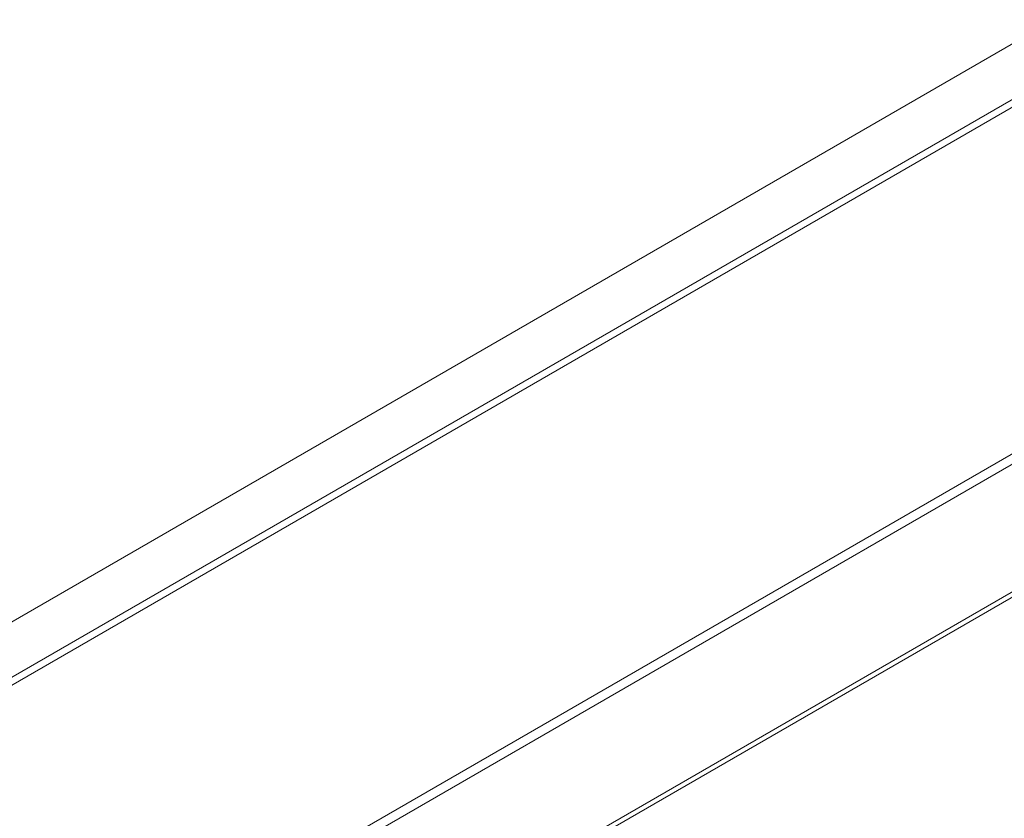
# Model space of a CAD drawing. Header units: millimetres. Extents: x -6 to 5206, y -8403 to -276.
# Tile 8 of 65: x 878 to 1064, y -7032 to -6881. Entities that reach past the tile are written whole.
import ezdxf

# ---------------------------------------------------------------- set-up
doc = ezdxf.new("R2010")
doc.units = ezdxf.units.MM

msp = doc.modelspace()

# ---------------------------------------------------------------- linework, layer by layer
at = {"color": 7, "linetype": 'Continuous', "lineweight": 15}
for p, q in [((2058.54, -6311.97), (792.82, -7042.66)), ((797.37, -7050.54), (2063.09, -6319.85)), ((954.7, -7052.91), (1092, -6973.65)), ((955.55, -7053.4), (1092.84, -6974.14))]:
    msp.add_line(p, q, dxfattribs=at)
at = {"color": 8, "linetype": 'Continuous', "lineweight": 15}
for p, q in [((792.15, -7055.02), (2057.65, -6324.46)), ((932.07, -7039.85), (1071.1, -6959.59)), ((933.77, -7040.83), (1071.2, -6961.49))]:
    msp.add_line(p, q, dxfattribs=at)

doc.saveas('drawing.dxf')
